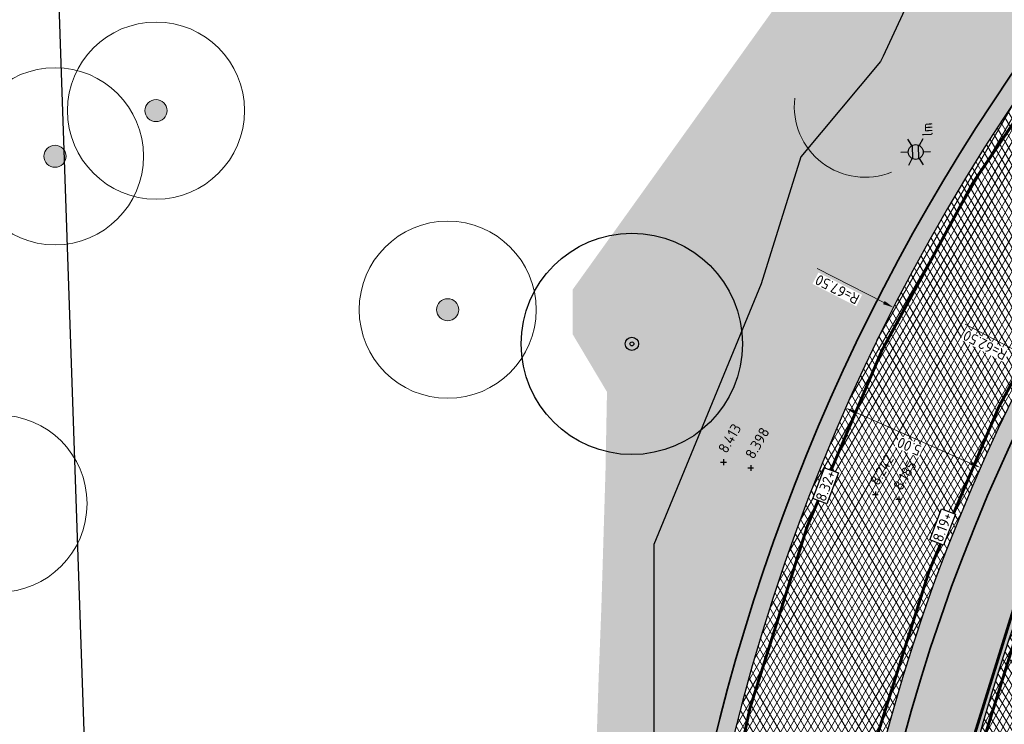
# Model space of a CAD drawing. Header units: metres. Extents: x 157685 to 160831, y 403691 to 406312.
# Tile 16 of 134: x 158635 to 158669, y 404240 to 404264. Entities that reach past the tile are written whole.
import ezdxf
from ezdxf.enums import TextEntityAlignment as Align

# ---------------------------------------------------------------- set-up
doc = ezdxf.new("R2010")
doc.units = ezdxf.units.M
doc.header["$PDMODE"] = 35
for name, pattern in [('DASHDOT2', [12.7, 6.35, -3.175, 0, -3.175]), ('VW-1-3_STREEP', [4, 1, -3]), ('VW-30-270_STREEP', [3, 0.3, -2.7])]:
    doc.linetypes.add(name, pattern=pattern)
doc.layers.get('Defpoints').update_dxf_attribs({"color": 171})
for name, color, linetype, lineweight in [('B-WE-GR-BOOM-S', 90, 'Continuous', 25), ('B-WE-GR-BOOM-S (ingemeten)', 90, 'Continuous', 25), ('B-WE-OG-HOOGTEPUNT-S', 7, 'Continuous', 25), ('B-WE-OG-HOOGTEPUNT-T18', 10, 'Continuous', 18), ('N-WE-GR-DOORWORTELBARE RUIMTE-G', 80, 'Continuous', 35), ('N-WE-GR-GRAS-A', 62, 'Continuous', 18), ('N-WE-GW-HOOGTE_AFWERKHOOGTE-T25', 7, 'Continuous', 25), ('N-WE-IE-MEUBILAIR_WEGMEUBILAIR_LICHTMAST-S', 7, 'Continuous', 25), ('N-WE-VH-GESLOTENVERHARDING_ASFALT-A-200', 253, 'Continuous', 18), ('N-WE-VH-HALFVERHARDING_GRASBETONSTEEN-A-200', 132, 'Continuous', 18), ('N-WE-VH-HALFVERHARDING_GRASBETONSTEEN-G', 7, 'Continuous', 35), ('N-WE-VH-KANTVERHARDING-G', 7, 'Continuous', 30), ('N-WE-VH-KANTVERHARDING-M', 7, 'Continuous', 18), ('N-WE-VH-M', 7, 'Continuous', 18), ('N-WE-VH-VERHARDING_ASFALT-A', 252, 'Continuous', 18), ('N-WE-VW-MARKERING_LANGS_STREEP_13_010-G', 7, 'VW-1-3_STREEP', 13), ('N-WE-VW-MARKERING_LANGS_STREEP_30270_010-G', 7, 'VW-30-270_STREEP', 13), ('N-WE-VW-MARKERING_LANGS_STREEP_DOORGETROKKEN_010-G', 7, 'Continuous', 13), ('X-XX-AL-BLADVERWIJZING_AS-G', 7, 'DASHDOT2', 25)]:
    doc.layers.add(name, color=color, linetype=linetype, lineweight=lineweight)
doc.styles.add('NLCS-ISO', font='NLCS-ISO.TTF')
doc.styles.add('NLCS-ISO-M200-T18', font='NLCS-ISO.TTF', dxfattribs={"height": 0.36})
doc.dimstyles.new('NLCS-M200-T18-PIJL_L2_H2', dxfattribs={"dimscale": 0.2, "dimtxt": 0.36, "dimasz": 1.8, "dimexe": 2, "dimexo": 2, "dimgap": 0.7, "dimtad": 1, "dimzin": 0, "dimdsep": 46, "dimtxsty": 'NLCS-ISO-M200-T18', "dimcen": 0, "dimdle": 2, "dimclrd": 256, "dimclre": 256, "dimclrt": 256, "dimazin": 0, "dimtfac": 1, "dimtofl": 0, "dimtmove": 0, "dimatfit": 3, "dimfxl": 2, "dimfxlon": 1, "dimtfill": 1, "dimtfillclr": 256, "dimtolj": 1, "dimtzin": 0, "dimlwd": -1, "dimlwe": -1, "dimarcsym": 0})
pattern_1 = [(0, (0, 0), (1, 1), [0.12, -0.8]), (45, (0.4, 0.2), (-0.1131370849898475, 1.866761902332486), [0.12, -0.8]), (29.99999999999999, (0.08, 0.12), (0.2274613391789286, 1.286025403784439), [0.12, -0.8]), (15, (0.32, 0.48), (0.3856270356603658, 0.7244941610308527), [0.12, -0.8]), (135, (0.16, 2), (-0.02828427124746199, -0.6505382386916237), [0.12, -0.8]), (150, (1.2, 0.4), (0.2156921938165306, -0.5864101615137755), [0.12, -0.8]), (165, (0.24, 0.04), (0.1434520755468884, -0.7010146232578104), [0.12, -0.8]), (85, (0.4, 0.4), (-0.872677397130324, 1.040016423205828), [0.12, -0.8]), (99.99999999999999, (0, 0), (-1.112117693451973, 0.7787131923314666), [0.12, -0.7999999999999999])]

# ---------------------------------------------------------------- blocks, each defined once
blk = doc.blocks.new('*D717')
at = {"layer": 'Defpoints', "color": 0, "transparency": 16777216}
for p in [(158665.1127235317, 404253.7871300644), (158725.2355796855, 404223.1033857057)]:
    blk.add_point(p, dxfattribs=at)
at = {"layer": 'N-WE-VH-M', "transparency": 16777216}
blk.add_line((158662.5277732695, 404255.1063613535), (158664.792068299, 404253.950776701), dxfattribs=at)
blk.add_solid([(158664.7647938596, 404253.8973341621), (158664.8193427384, 404254.0042192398), (158665.1127235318, 404253.7871300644)], dxfattribs=at)
at = {"layer": 'N-WE-VH-M', "transparency": 16777216, "insert": (158663.2124503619, 404254.3976715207), "char_height": 0.36, "attachment_point": 5, "rotation": 152.9624726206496, "style": 'NLCS-ISO-M200-T18', "bg_fill": 3, "box_fill_scale": 1.1, "bg_fill_color": 256, "bg_fill_true_color": 13158600, "bg_fill_transparency": 0}
blk.add_mtext('\\A1;R=67.50', dxfattribs=at)
blk = doc.blocks.new('*D718')
at = {"layer": 'Defpoints', "color": 0, "transparency": 16777216}
for p in [(158669.8314939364, 404252.028068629), (158725.2355796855, 404223.103385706)]:
    blk.add_point(p, dxfattribs=at)
at = {"layer": 'N-WE-VH-M', "transparency": 16777216}
blk.add_line((158667.5408674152, 404253.2239307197), (158669.5123664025, 404252.1946748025), dxfattribs=at)
blk.add_solid([(158669.4845987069, 404252.1414868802), (158669.5401340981, 404252.2478627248), (158669.8314939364, 404252.0280686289)], dxfattribs=at)
at = {"layer": 'N-WE-VH-M', "transparency": 16777216, "insert": (158668.2189587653, 404252.5089369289), "char_height": 0.36, "attachment_point": 5, "rotation": 152.43239340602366, "style": 'NLCS-ISO-M200-T18', "bg_fill": 3, "box_fill_scale": 1.1, "bg_fill_color": 256, "bg_fill_true_color": 13158600, "bg_fill_transparency": 0}
blk.add_mtext('\\A1;R=62.50', dxfattribs=at)
blk = doc.blocks.new('*D721')
at = {"layer": 'Defpoints', "color": 0, "transparency": 16777216}
for p in [(158663.4927557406, 404250.3810998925), (158663.4927557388, 404250.3810998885), (158668.0662982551, 404248.3605284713)]:
    blk.add_point(p, dxfattribs=at)
at = {"layer": 'N-WE-VH-M', "transparency": 16777216}
for p, q in [((158663.4927557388, 404250.3810998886), (158663.331110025, 404250.0152164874)), ((158667.7370031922, 404248.5060096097), (158663.8220507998, 404250.2356187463)), ((158668.0662982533, 404248.3605284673), (158667.9046525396, 404247.9946450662))]:
    blk.add_line(p, q, dxfattribs=at)
for points in [[(158663.7978039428, 404250.1807362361), (158663.8462976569, 404250.2905012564), (158663.4927557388, 404250.3810998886)], [(158667.7127563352, 404248.4511270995), (158667.7612500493, 404248.5608921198), (158668.0662982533, 404248.3605284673)]]:
    blk.add_solid(points, dxfattribs=at)
at = {"layer": 'N-WE-VH-M', "transparency": 16777216, "insert": (158665.650210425, 404249.078107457), "char_height": 0.36, "attachment_point": 5, "rotation": 156.16436446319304, "style": 'NLCS-ISO-M200-T18', "bg_fill": 3, "box_fill_scale": 1.1, "bg_fill_color": 256, "bg_fill_true_color": 13158600, "bg_fill_transparency": 0}
blk.add_mtext('\\A1;5.00', dxfattribs=at)
blk = doc.blocks.new('SGR-BOOM_GBKN-SO')
at = {"linetype": 'ByBlock', "lineweight": 18}
h = blk.add_hatch(color=0, dxfattribs=at)
h.dxf.hatch_style = 1
edge = h.paths.add_edge_path()
edge.add_arc((0, 0), 0.25, 0, 360)
at = {"color": 0, "linetype": 'ByBlock', "lineweight": 18}
for radius in [2, 0.25]:
    blk.add_circle((0, 0), radius, dxfattribs=at)
at = {"color": 0, "linetype": 'ByBlock', "lineweight": 18, "style": 'NLCS-ISO'}
blk.add_attdef('SOORT', (2.5, 0), '', height=1.5, dxfattribs=at)
blk = doc.blocks.new('SGR-BOOM_01')
at = {"ltscale": 0.1}
h = blk.add_hatch(color=256, dxfattribs=at)
edge = h.paths.add_edge_path()
edge.add_arc((7.366995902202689e-12, -5.115907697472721e-12), 0.15, 0, 360)
for centre, radius in [((0, 0), 2.5), ((7.366995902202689e-12, -5.115907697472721e-12), 0.04499999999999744)]:
    blk.add_circle(centre, radius)
blk.add_circle((7.366995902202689e-12, -5.115907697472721e-12), 0.15, dxfattribs=at)
blk = doc.blocks.new('SOG-HOOGTEPUNT-SO')
for p, q in [((-0.5, 0), (0.5, 0)), ((0, 0.5), (0, -0.5))]:
    blk.add_line(p, q)
blk = doc.blocks.new('N-SIE-WEG_LICHTMAST-SO')
h = blk.add_hatch(color=256)
h.paths.add_polyline_path([(1.162672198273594, 0.5, 0.6585046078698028), (-1.162672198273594, 0.5)])
h.paths.add_polyline_path([(-1.162672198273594, -0.5, 0.6585046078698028), (1.162672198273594, -0.5)])
at = {"flags": 128}
for points in [[(8.349587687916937e-10, 1.265625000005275), (1.669846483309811e-09, 2.53125000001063)], [(-2.192125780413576, 1.265625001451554), (-1.096064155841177, 0.6328125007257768)], [(-1.162672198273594, 0.5), (1.162672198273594, 0.5)], [(1.096064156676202, 0.6328124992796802), (2.192125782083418, 1.26562499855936)], [(-2.192125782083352, -1.26562499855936), (-1.096064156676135, -0.6328124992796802)], [(-1.162672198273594, -0.5), (1.162672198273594, -0.5)], [(-8.349587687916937e-10, -1.265625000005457), (-1.669775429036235e-09, -2.53125000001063)], [(2.192125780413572, -1.265625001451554), (1.096064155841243, -0.6328125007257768)]]:
    blk.add_lwpolyline(points, dxfattribs=at)
at = {"ltscale": 0.5}
blk.add_circle((0, 0), 1.265625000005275, dxfattribs=at)
at = {"style": 'NLCS-ISO'}
blk.add_attdef('TYPE', text='', height=1.8, dxfattribs=at).set_placement((1.669846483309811e-09, 2.53125000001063), align=Align.BOTTOM_CENTER)

msp = doc.modelspace()

# ---------------------------------------------------------------- hatches: boundary and pattern name
at = {"layer": 'N-WE-GR-GRAS-A'}
h = msp.add_hatch(dxfattribs=at)
h.set_pattern_fill('AGR-GRAS_01-SO', color=256, scale=0.04, pattern_type=2)
h.set_pattern_definition(pattern_1)
edge = h.paths.add_edge_path()
edge.add_line((158698.9554217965, 404286.0254235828), (158699.7076652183, 404286.8846365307))
edge.add_line((158699.7076652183, 404286.8846365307), (158698.2558703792, 404289.9138262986))
edge.add_line((158698.2558703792, 404289.9138262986), (158689.1633027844, 404285.6056905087))
edge.add_line((158689.1633027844, 404285.6056905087), (158670.179, 404276.603))
edge.add_line((158670.179, 404276.603), (158654.239, 404254.3899270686))
edge.add_line((158654.239, 404254.3899270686), (158654.239, 404252.879))
edge.add_line((158654.239, 404252.879), (158655.404, 404250.925))
edge.add_line((158655.404, 404250.925), (158655.3525774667, 404248.215967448))
edge.add_line((158655.3525774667, 404248.215967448), (158655.2134875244, 404243.6302301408))
edge.add_line((158655.2134875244, 404243.6302301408), (158655.1205, 404241.2185))
edge.add_line((158655.1205, 404241.2185), (158654.9146433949, 404234.799052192))
edge.add_line((158654.9146433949, 404234.799052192), (158654.9002907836, 404230.4923366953))
edge.add_line((158654.9002907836, 404230.4923366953), (158655.358, 404217.152))
edge.add_line((158655.358, 404217.152), (158655.098, 404215.549))
edge.add_line((158655.098, 404215.549), (158654.309, 404214.047))
edge.add_line((158654.309, 404214.047), (158653.0248260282, 404212.7441843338))
edge.add_line((158653.0248260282, 404212.7441843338), (158652.018, 404211.996))
edge.add_line((158652.018, 404211.996), (158648.868592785, 404210.6705056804))
edge.add_line((158648.868592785, 404210.6705056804), (158646.841, 404210.172))
edge.add_line((158646.841, 404210.172), (158646.6833748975, 404207.8245385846))
edge.add_line((158646.6833748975, 404207.8245385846), (158649.9648288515, 404207.8160129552))
edge.add_arc((158649.9458615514, 404215.2159886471), 7.399999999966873, 270.1468577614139, 361.7967170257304)
edge.add_line((158657.3422234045, 404215.4480044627), (158657.2858057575, 404217.2465255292))
edge.add_line((158657.2858057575, 404217.2465255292), (158657.1690604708, 404220.968213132))
edge.add_arc((158725.235579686, 404223.1033857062), 68.09999999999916, 125.47036822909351, 181.7967170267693, ccw=False)
edge.add_line((158685.7183863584, 404278.565097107), (158686.2480246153, 404279.5019794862))
edge.add_line((158686.2480246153, 404279.5019794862), (158684.5285826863, 404283.4077388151))
edge.add_line((158684.5285826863, 404283.4077388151), (158688.1427619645, 404285.1217131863))
edge.add_line((158688.1427619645, 404285.1217131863), (158689.8494060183, 404281.8030418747))
edge.add_line((158689.8494060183, 404281.8030418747), (158690.7988347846, 404281.8547312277))
edge.add_arc((158725.2355796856, 404223.1033857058), 68.10000000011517, 115.60692638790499, 120.37644115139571, ccw=False)
edge.add_line((158695.8031160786, 404284.5146231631), (158698.9554217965, 404286.0254235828))
h = msp.add_hatch(dxfattribs=at)
h.set_pattern_fill('AGR-GRAS_01-SO', color=256, scale=0.04, pattern_type=2)
h.set_pattern_definition(pattern_1)
edge = h.paths.add_edge_path()
edge.add_line((158705.329863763, 404278.3218098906), (158704.2700090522, 404280.5332112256))
edge.add_line((158704.2700090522, 404280.5332112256), (158703.4107961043, 404281.2854546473))
edge.add_line((158703.4107961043, 404281.2854546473), (158698.4827236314, 404278.9235853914))
edge.add_arc((158725.235579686, 404223.103385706), 61.89999999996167, 115.6069263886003, 181.7967170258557)
edge.add_line((158663.3660122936, 404221.1626047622), (158663.8267256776, 404206.5303224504))
edge.add_line((158663.8267256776, 404206.5303224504), (158664.6975399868, 404206.5603107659))
edge.add_arc((158664.628706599, 404208.5591259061), 1.999999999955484, 271.9723208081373, 360.0000000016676)
edge.add_line((158666.6287065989, 404208.5591259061), (158666.1345433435, 404222.9432895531))
edge.add_arc((158721.101959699, 404224.836207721), 54.99999999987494, 115.91665461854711, 181.972320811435, ccw=False)
edge.add_line((158697.0634808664, 404274.3049001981), (158705.329863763, 404278.3218098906))
at = {"layer": 'N-WE-VH-GESLOTENVERHARDING_ASFALT-A-200', "true_color": 0xcf7363}
h = msp.add_hatch(dxfattribs=at)
h.set_pattern_fill('AVH-ASFALT-SO', color=23, scale=0.2, angle=90, pattern_type=2)
h.set_pattern_definition([(61.97232081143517, (158667.0163132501, 404201.6964051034), (-0.176544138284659, 0.09397961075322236), []), (121.9723208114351, (158667.0163132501, 404201.6964051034), (-0.1696607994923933, -0.1059019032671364), [])])
edge = h.paths.add_edge_path()
edge.add_line((158670.5943528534, 404104.0465311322), (158673.4894519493, 404104.1462299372))
edge.add_line((158673.4894519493, 404104.1462299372), (158673.4571584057, 404105.1457106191))
edge.add_line((158673.4571584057, 404105.1457106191), (158673.3487779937, 404115.1479061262))
edge.add_line((158673.3487779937, 404115.1479061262), (158669.6324698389, 404223.0637479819))
edge.add_arc((158721.1019596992, 404224.8362077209), 51.50000000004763, 115.9166546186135, 181.9723208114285, ccw=False)
edge.add_line((158698.5932022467, 404271.1568924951), (158844.2540731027, 404341.9383420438))
edge.add_arc((158931.6667234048, 404162.0521875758), 200.0000000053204, 102.00331480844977, 115.9166546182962, ccw=False)
edge.add_line((158890.0730672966, 404357.6793016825), (158896.0895711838, 404358.9585128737))
edge.add_line((158896.0895711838, 404358.9585128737), (158896.1344402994, 404362.5462889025))
edge.add_line((158896.1344402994, 404362.5462889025), (158889.3451783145, 404361.1027761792))
edge.add_arc((158931.666723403, 404162.0521875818), 203.4999999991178, 102.003314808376, 115.9166546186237)
edge.add_line((158842.7243517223, 404345.0863497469), (158697.0634808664, 404274.3049001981))
edge.add_arc((158721.1019596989, 404224.836207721), 54.99999999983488, 115.9166546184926, 181.9723208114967)
edge.add_line((158666.1345433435, 404222.943289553), (158669.8508514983, 404115.0274476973))
edge.add_line((158669.8508514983, 404115.0274476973), (158670.5576603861, 404105.0458603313))
edge.add_line((158670.5576603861, 404105.0458603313), (158670.5943528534, 404104.0465311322))
at = {"layer": 'N-WE-VH-HALFVERHARDING_GRASBETONSTEEN-A-200'}
h = msp.add_hatch(dxfattribs=at)
h.set_pattern_fill('AVH-GRASBETONSTEEN_02-SO', color=256, scale=0.2, pattern_type=2)
h.set_pattern_definition([(45, (0, 0), (-0.1979898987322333, 0.1979898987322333), [0.14, -0.14]), (135, (0, 0), (-0.1979898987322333, -0.1979898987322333), [0.14, -0.14]), (45, (-0.098994, 0.098994), (-0.1979898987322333, 0.1979898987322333), [0.14, -0.14]), (135, (0.098994, 0.098994), (-0.1979898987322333, -0.1979898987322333), [0.14, -0.14])])
edge = h.paths.add_edge_path()
edge.add_line((158690.4180749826, 404281.629887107), (158691.1971966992, 404281.3926513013))
edge.add_arc((158725.2355796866, 404223.1033857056), 67.50000000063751, 115.6069263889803, 120.2830606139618, ccw=False)
edge.add_line((158696.0624329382, 404283.9735549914), (158699.2147386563, 404285.4843554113))
edge.add_line((158699.2147386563, 404285.4843554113), (158699.4964899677, 404286.2847404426))
edge.add_line((158699.4964899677, 404286.2847404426), (158695.8031160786, 404284.5146231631))
edge.add_arc((158725.2355796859, 404223.1033857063), 68.09999999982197, 115.6069263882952, 120.7484782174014)
edge = h.paths.add_edge_path()
edge.add_line((158685.8248719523, 404277.9034415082), (158686.0649571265, 404278.8104079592))
edge.add_arc((158725.2355796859, 404223.1033857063), 68.09999999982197, 125.1131278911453, 167.7917862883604)
edge.add_line((158658.6756210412, 404237.504146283), (158659.214294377, 404237.1547161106))
edge.add_arc((158725.2355796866, 404223.1033857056), 67.50000000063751, 125.72265992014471, 167.9849943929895, ccw=False)
edge = h.paths.add_edge_path()
edge.add_line((158703.4107961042, 404281.2854546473), (158702.6104110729, 404281.5672059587))
edge.add_line((158702.6104110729, 404281.5672059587), (158698.2234067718, 404279.464653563))
edge.add_arc((158725.2355796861, 404223.103385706), 62.50000000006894, 115.6069263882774, 169.7511576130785)
edge.add_line((158663.7328113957, 404234.2236146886), (158664.2789979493, 404233.8693107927))
edge.add_arc((158725.2355796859, 404223.1033857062), 61.89999999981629, 115.60692638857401, 169.9839246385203, ccw=False)
edge.add_line((158698.4827236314, 404278.9235853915), (158703.4107961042, 404281.2854546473))
h.paths.add_polyline_path([(158725.6115247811, 404298.1355000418), (158725.8932760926, 404298.9358850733), (158703.2293294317, 404288.073772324), (158704.0297144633, 404287.7920210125)])
h.paths.add_polyline_path([(158730.5278958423, 404301.1571117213), (158731.3282808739, 404300.8753604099), (158768.1118441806, 404318.5045587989), (158767.932670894, 404319.08403725)])
h.paths.add_polyline_path([(158742.4236319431, 404299.9830728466), (158741.6232469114, 404300.264824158), (158708.3271671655, 404284.3070663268), (158708.045415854, 404283.5066812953)])
h.paths.add_polyline_path([(158747.3400030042, 404303.0046845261), (158747.0582516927, 404302.2042994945), (158769.7841281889, 404313.0960932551), (158769.6049549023, 404313.6755717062)])
at = {"layer": 'N-WE-VH-VERHARDING_ASFALT-A'}
h = msp.add_hatch(dxfattribs=at)
h.set_pattern_fill('AVH-ASFALT', color=256, scale=0.2, pattern_type=2)
h.set_pattern_definition([(59.99999999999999, (0, 0), (-0.1732050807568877, 0.1), []), (120, (0, 0), (-0.1732050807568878, -0.09999999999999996), [])])
h.paths.add_polyline_path([(158699.5668781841, 404285.6531247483), (158696.0624329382, 404283.9735549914, 0.2971144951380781), (158657.7687654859, 404220.9870252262), (158657.9419284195, 404215.4668165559), (158662.9394702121, 404215.6235839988), (158662.8391365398, 404218.8220907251), (158662.7663072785, 404221.143792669, -0.2971144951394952), (158698.2234067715, 404279.4646535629), (158701.1525692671, 404280.8685084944), (158778.4254563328, 404317.9029590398), (158776.2644824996, 404322.4118604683)])

# ---------------------------------------------------------------- linework, layer by layer
at = {"layer": 'Defpoints'}
msp.add_lwpolyline([(158722.1109799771, 404306.3605254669), (158722.357, 404305.46), (158722.0187828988, 404302.5851839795), (158721.102572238, 404298.8846486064), (158703.7990948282, 404290.6972986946), (158701.101, 404291.465), (158698.941625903, 404291.4701192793), (158698.4006537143, 404290.2531810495), (158697.9794747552, 404289.0373760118), (158687.3887173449, 404281.5167614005), (158678.5115611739, 404276.5835628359), (158667.476958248, 404268.1456691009), (158664.7631328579, 404262.2957968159), (158664.672867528, 404262.1225893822), (158661.9714053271, 404258.889984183), (158660.6284539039, 404254.586575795), (158656.9970831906, 404245.751956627), (158656.9970831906, 404230.431574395), (158656.9804701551, 404215.8395388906), (158655.8410547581, 404211.9878700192)], dxfattribs=at)
msp.add_lwpolyline([(158694.6133557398, 404094.2735052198), (158687.9371864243, 404288.1391380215), (158636.0526459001, 404286.3523851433), (158642.7288152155, 404092.4867523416)], close=True, dxfattribs=at)
at = {"layer": 'N-WE-GR-DOORWORTELBARE RUIMTE-G', "const_width": 0.1}
msp.add_lwpolyline([(158705.0635347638, 404278.4147546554), (158696.976068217, 404274.484786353, 0.296477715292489), (158665.9346618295, 404222.9364062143), (158666.4276402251, 404208.6210759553, -0.4142135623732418), (158664.6906566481, 404206.7601922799), (158663.8186583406, 404206.7328386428)], format="xyb", dxfattribs=at)
at = {"layer": 'N-WE-VH-HALFVERHARDING_GRASBETONSTEEN-G'}
for points in [[(158701.4118861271, 404280.327440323), (158698.4827236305, 404278.923585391, 0.2971144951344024), (158663.3660122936, 404221.1626047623), (158663.8250129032, 404206.5302634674)], [(158686.0649571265, 404278.8104079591, 0.2524985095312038), (158657.1690604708, 404220.968213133), (158657.3422234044, 404215.4480044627)]]:
    msp.add_lwpolyline(points, format="xyb", dxfattribs=at)
at = {"layer": 'N-WE-VH-KANTVERHARDING-G'}
for points in [[(158789.0126520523, 404318.9860529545), (158697.0634808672, 404274.3049001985, 0.2964777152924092), (158666.1345433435, 404222.943289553), (158666.6275217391, 404208.6279592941)], [(158699.5668781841, 404285.6531247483), (158696.0624329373, 404283.973554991, 0.2971144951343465), (158657.7687654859, 404220.9870252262), (158657.9419284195, 404215.4668165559)], [(158701.1525692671, 404280.8685084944), (158698.2234067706, 404279.4646535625, 0.2971144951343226), (158662.7663072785, 404221.1437926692), (158662.8391365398, 404218.8220907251)]]:
    msp.add_lwpolyline(points, format="xyb", dxfattribs=at)
at = {"layer": 'N-WE-VH-KANTVERHARDING-M'}
msp.add_lwpolyline([(158665.0473293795, 404258.3711403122, -0.5708376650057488), (158661.7706718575, 404260.873014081)], format="xyb", dxfattribs=at)
msp.add_solid([(158665.1038927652, 404258.3099436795), (158664.9907659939, 404258.4323369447), (158665.4145091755, 404258.710520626)], dxfattribs=at)
at = {"layer": 'N-WE-VW-MARKERING_LANGS_STREEP_13_010-G', "const_width": 0.1, "flags": 128}
for points in [[(158773.508375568, 404320.7582703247), (158699.6965366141, 404285.3825906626), (158696.1920913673, 404283.7030209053, 0.2971144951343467), (158658.0686179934, 404220.9964312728), (158658.1414492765, 404218.6746648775)], [(158775.410086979, 404316.7904631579), (158700.9265484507, 404281.0928591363), (158698.0937483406, 404279.7351876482, 0.2971144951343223), (158662.4664547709, 404221.1343866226), (158662.5392840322, 404218.8126846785)]]:
    msp.add_lwpolyline(points, format="xyb", dxfattribs=at)
at = {"layer": 'N-WE-VW-MARKERING_LANGS_STREEP_30270_010-G', "const_width": 0.1, "flags": 128}
msp.add_lwpolyline([(159792.9871328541, 404962.7455764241, -0.09940442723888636), (159785.5967136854, 404958.4193337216), (159783.6244482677, 404957.7405952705, 0.09611741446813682), (159776.4467524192, 404953.6013963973), (159774.3453758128, 404951.7778186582), (159747.1079871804, 404928.1411723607, 0.04303694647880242), (159722.9744164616, 404903.2545412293), (159705.8202405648, 404882.2148826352, 0.04733888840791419), (159621.619079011, 404756.2972414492), (159568.4059650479, 404657.6763154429, -0.04953312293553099), (159507.7779479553, 404567.8643318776), (159457.899327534, 404507.7702041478, -0.01820139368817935), (159404.6443108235, 404448.1626001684), (159370.7686374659, 404412.9162002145, -0.104938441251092), (159347.3198101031, 404397.0073928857), (159322.0529414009, 404386.7097332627, 0.021599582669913), (159317.9911116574, 404384.8459317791), (159267.2691173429, 404358.8643336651, 0.07166867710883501), (159259.8806427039, 404353.6287927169, -0.07321687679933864), (159252.3178094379, 404348.3046160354), (159248.2443944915, 404346.2496481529, -0.0422747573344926), (159225.0307065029, 404336.9042897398), (159183.8653616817, 404324.2501911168, -0.1553543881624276), (159148.5226017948, 404324.604184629), (159006.3798341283, 404371.4345211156, 0.1327104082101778), (158958.5888129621, 404374.0360341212), (158889.7091228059, 404359.3910389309, 0.06078308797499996), (158843.4892124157, 404343.5123458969), (158697.8283415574, 404272.730896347, 0.2964777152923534), (158667.8835065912, 404223.0035187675), (158671.599814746, 404115.0876769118), (158672.0481688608, 404104.0965963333)], format="xyb", dxfattribs=at)
at = {"layer": 'N-WE-VW-MARKERING_LANGS_STREEP_DOORGETROKKEN_010-G', "const_width": 0.1, "flags": 128}
msp.add_lwpolyline([(158789.07821154, 404318.8511383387), (158697.129040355, 404274.1699855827, 0.2964777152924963), (158666.2844544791, 404222.9484520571), (158666.7774328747, 404208.6331217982)], format="xyb", dxfattribs=at)

# ---------------------------------------------------------------- block references
at = {"layer": 'B-WE-GR-BOOM-S', "xscale": 1.5, "yscale": 1.5, "zscale": 1.5}
for p in [(158640.116, 404260.455), (158636.692, 404258.908), (158650.004, 404253.709), (158634.778, 404247.142)]:
    msp.add_blockref('SGR-BOOM_GBKN-SO', p, dxfattribs=at)
at = {"layer": 'B-WE-GR-BOOM-S (ingemeten)', "xscale": 1.5, "yscale": 1.5, "zscale": 1.5}
msp.add_blockref('SGR-BOOM_01', (158656.2485843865, 404252.5530129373, 8.590589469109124), dxfattribs=at)
at = {"layer": 'B-WE-OG-HOOGTEPUNT-S', "xscale": 0.2, "yscale": 0.2, "zscale": 0.2}
for p in [(158659.3567885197, 404248.543571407, 8.413286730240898), (158660.2747538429, 404248.3492729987, 8.397843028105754)]:
    msp.add_blockref('SOG-HOOGTEPUNT-SO', p, dxfattribs=at)
at = {"layer": 'N-WE-IE-MEUBILAIR_WEGMEUBILAIR_LICHTMAST-S'}
ref = msp.add_blockref('N-SIE-WEG_LICHTMAST-SO', (158665.8695166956, 404259.0521015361), dxfattribs=dict(at, xscale=0.2, yscale=0.2, zscale=0.2, rotation=91.97232081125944))
ref.add_attrib('TYPE', 'lm', dxfattribs={"layer": '0', "height": 0.36, "rotation": 91.9723208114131, "style": 'NLCS-ISO'}).set_placement((158666.5462015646, 404259.8284147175), align=Align.BOTTOM_CENTER)

# ---------------------------------------------------------------- texts
at = {"layer": 'B-WE-OG-HOOGTEPUNT-T18', "style": 'NLCS-ISO'}
for s, p in [('8.413', (158659.4591066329, 404248.8154160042, 8.413286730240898)), ('8.398', (158660.3770719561, 404248.6211175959, 8.397843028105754))]:
    msp.add_text(s, height=0.3599999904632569, rotation=59.99999999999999, dxfattribs=at).set_placement(p)

# ---------------------------------------------------------------- next in the draw order: dimensions: what is measured, and where the dimension line sits
at = {"layer": 'N-WE-VH-M'}
dim = msp.add_radius_dim(center=(158725.2355796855, 404223.1033857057), mpoint=(158665.1127235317, 404253.7871300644), dimstyle='NLCS-M200-T18-PIJL_L2_H2', override={"dimpost": 'R=<>'}, dxfattribs=at)
dim.commit()
dim.dimension.update_dxf_attribs({"geometry": '*D717', "text_midpoint": (158663.3579140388, 404254.6826983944), "dimtype": 164})

# ---------------------------------------------------------------- next in the draw order: block references
at = {"layer": 'B-WE-OG-HOOGTEPUNT-S', "xscale": 0.2, "yscale": 0.2, "zscale": 0.2}
for p in [(158664.5024970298, 404247.454420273, 8.242149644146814), (158665.293233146, 404247.2870514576, 8.185019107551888)]:
    msp.add_blockref('SOG-HOOGTEPUNT-SO', p, dxfattribs=at)

# ---------------------------------------------------------------- next in the draw order: texts
at = {"layer": 'B-WE-OG-HOOGTEPUNT-T18', "style": 'NLCS-ISO'}
for s, p in [('8.242', (158664.604815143, 404247.7262648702, 8.242149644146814)), ('8.185', (158665.3955512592, 404247.5588960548, 8.185019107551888))]:
    msp.add_text(s, height=0.3599999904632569, rotation=59.99999999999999, dxfattribs=at).set_placement(p)

# ---------------------------------------------------------------- next in the draw order: dimensions: what is measured, and where the dimension line sits
at = {"layer": 'N-WE-VH-M'}
dim = msp.add_radius_dim(center=(158725.2355796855, 404223.103385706), mpoint=(158669.8314939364, 404252.028068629), dimstyle='NLCS-M200-T18-PIJL_L2_H2', override={"dimpost": 'R=<>'}, dxfattribs=at)
dim.commit()
dim.dimension.update_dxf_attribs({"geometry": '*D718', "text_midpoint": (158668.2189587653, 404252.5089369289)})

# ---------------------------------------------------------------- next in the draw order: linework, layer by layer
at = {"layer": 'X-XX-AL-BLADVERWIJZING_AS-G', "ltscale": 0.4, "extrusion": (5.890497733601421e-07, 2.738022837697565e-05, 0.9999999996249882), "elevation": 19.07915983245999}
msp.add_lwpolyline([(158704.278906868, 404208.5941020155), (158645.4014586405, 404329.6906105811)], dxfattribs=at)

# ---------------------------------------------------------------- next in the draw order: texts
at = {"layer": 'N-WE-GW-HOOGTE_AFWERKHOOGTE-T25', "char_height": 0.36, "width": 0.9778270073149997, "attachment_point": 5, "rotation": 69.17170386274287, "style": 'NLCS-ISO-M200-T18', "bg_fill": 19, "box_fill_scale": 1.2, "bg_fill_color": 256, "bg_fill_transparency": 0}
for s, insert in [('8.32+', (158662.8185066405, 404247.7455685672)), ('8.19+', (158666.7788365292, 404246.3484995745))]:
    msp.add_mtext(s, dxfattribs=dict(at, insert=insert))

# ---------------------------------------------------------------- next in the draw order: dimensions: what is measured, and where the dimension line sits
at = {"layer": 'N-WE-VH-M'}
dim = msp.add_aligned_dim(p1=(158668.0662982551, 404248.3605284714), p2=(158663.4927557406, 404250.3810998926), distance=4.509455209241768e-09, dimstyle='NLCS-M200-T18-PIJL_L2_H2', dxfattribs=at)
dim.commit()
dim.dimension.update_dxf_attribs({"geometry": '*D721', "text_midpoint": (158665.650210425, 404249.078107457)})

doc.saveas('drawing.dxf')
